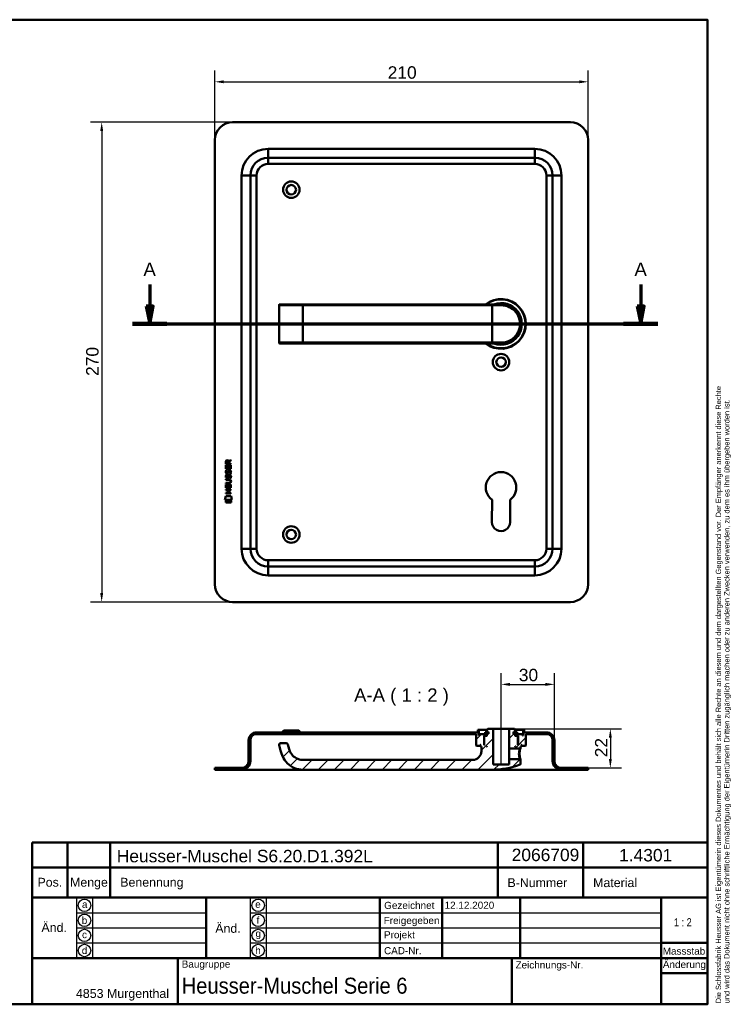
# Model space of a CAD drawing. Header units: millimetres. Extents: x 20 to 833, y 20 to 574.
# Tile 3 of 3: x 433 to 833, y 20 to 574. Entities that reach past the tile are written whole.
import ezdxf
from ezdxf.enums import TextEntityAlignment as Align

# ---------------------------------------------------------------- set-up
doc = ezdxf.new("R2010")
doc.units = ezdxf.units.MM
doc.header["$LTSCALE"] = 2
for name, color, linetype, lineweight in [('Bemaßungen(DIN)', 7, 'Continuous', 25), ('Mittellinie(DIN)', 7, 'Continuous', 25), ('Schnittansichtslinien(DIN)', 7, 'Continuous', 70), ('Sichtbare Kanten(DIN)', 7, 'Continuous', 50), ('Sichtbare tangentiale Kanten(DIN)', 7, 'Continuous', 50), ('Skizziergeometrie(DIN)', 7, 'Continuous', 50), ('Skizzierlinie(DIN)', 7, 'Continuous', 25), ('Symbole(DIN)', 7, 'Continuous', 25)]:
    doc.layers.add(name, color=color, linetype=linetype, lineweight=lineweight)
doc.layers.add('Schraffur', color=179, linetype='Continuous', lineweight=9, true_color=0x1e1e47)
doc.styles.add('Aktuell-DIN', font='arial.ttf')
doc.styles.add('Aktuell-DINGroßer Text', font='arial.ttf')
doc.styles.add('STANDARD-DIN~0', font='arial.ttf')
doc.styles.add('Textstil10', font='arial.ttf')
doc.styles.add('Textstil41', font='arial.ttf', dxfattribs={"width": 0.8})
doc.styles.add('Textstil83', font='arial.ttf', dxfattribs={"width": 0.8})
doc.dimstyles.new('CAD-LAN', dxfattribs={"dimscale": 2, "dimtxt": 3.5, "dimasz": 2.5, "dimexe": 3.175, "dimexo": 0, "dimgap": 0.8, "dimtad": 1, "dimrnd": 1e-08, "dimtxsty": 'STANDARD-DIN~0', "dimcen": 0.09, "dimdle": 10, "dimclrd": 250, "dimclre": 250, "dimclrt": 250, "dimadec": 0, "dimazin": 2, "dimtfac": 1, "dimtmove": 0, "dimatfit": 3, "dimfxl": 1, "dimtolj": 1, "dimtzin": 0, "dimlwd": 25, "dimlwe": 25, "dimarcsym": 0})

# ---------------------------------------------------------------- blocks, each defined once
blk = doc.blocks.new('Ränder Standardrahmen')
at = {"layer": 'Skizziergeometrie(DIN)', "flags": 128}
blk.add_lwpolyline([(10, 10), (10, 287), (410, 287), (410, 10), (10, 10)], dxfattribs=at)
blk = doc.blocks.new('Schriftfelder Heusser')
at = {"layer": 'Skizziergeometrie(DIN)'}
for p, q in [((101, 229.92), (101, 236.92)), ((101, 236.92), (291, 236.92)), ((111, 229.92), (111, 236.92)), ((123, 229.92), (123, 236.92)), ((232, 229.92), (232, 236.92)), ((256, 229.92), (256, 236.92)), ((291, 236.92), (291, 229.92)), ((101, 191.42), (101, 229.92)), ((101, 229.92), (291, 229.92)), ((111, 229.92), (111, 221.42)), ((123, 229.92), (123, 221.42)), ((232, 229.92), (232, 221.42)), ((256, 229.92), (256, 221.42)), ((291, 229.92), (291, 191.42)), ((101, 221.42), (291, 221.42)), ((150, 221.42), (150, 204.42)), ((198.85, 221.42), (198.85, 204.42)), ((216.35, 221.42), (216.35, 204.42)), ((238.35, 221.42), (238.35, 204.42)), ((278, 221.42), (278, 191.42)), ((278, 208.67), (291, 208.67)), ((101, 204.42), (291, 204.42)), ((142, 204.42), (142, 191.42)), ((236, 204.42), (236, 191.42)), ((278, 200.17), (291, 200.17)), ((291, 191.42), (101, 191.42))]:
    blk.add_line(p, q, dxfattribs=at)
at = {"layer": 'Skizzierlinie(DIN)'}
for p, q in [((113.5, 221.42), (113.5, 204.42)), ((118, 221.42), (118, 204.42)), ((162.35, 221.42), (162.35, 204.42)), ((166.85, 221.42), (166.85, 204.42)), ((113.5, 217.17), (150, 217.17)), ((162.35, 217.17), (278, 217.17)), ((113.5, 212.92), (150, 212.92)), ((162.35, 212.92), (278, 212.92)), ((113.5, 208.67), (150, 208.67)), ((162.35, 208.67), (278, 208.67))]:
    blk.add_line(p, q, dxfattribs=at)
for centre in [(115.75, 219.25), (164.6, 219.25), (115.75, 215.04), (164.6, 215.04), (115.75, 210.79), (164.6, 210.79), (115.75, 206.54), (164.6, 206.54)]:
    blk.add_circle(centre, 1.75, dxfattribs=at)
at = {"layer": 'Symbole(DIN)', "color": 7, "insert": (293.33, 191.7), "char_height": 1.5, "width": 182.3003, "attachment_point": 1, "rotation": 90, "line_spacing_factor": 0.944221, "style": 'Aktuell-DIN'}
blk.add_mtext('\\fArial|b0|i0;\\H1.5000;Die Schlossfabrik Heusser AG ist Eigentümerin dieses Dokumentes und behält sich alle Rechte an diesem und dem dargestellten Gegenstand vor. Der Empfänger anerkennt diese Rechte\\Pund wird das Dokument nicht ohne schriftliche Ermächtigung der Eigentümerin Dritten zugänglich machen oder zu anderen Zwecken verwenden, zu dem es ihm übergeben worden ist.\\P ', dxfattribs=at)
at = {"layer": 'Symbole(DIN)', "color": 179, "true_color": 0x262659, "style": 'Aktuell-DIN'}
for s, insert, char_height, attachment_point in [('B-Nummer', (234.74, 225.62), 2.489, 4), ('Material', (265.02, 225.62), 2.489, 5), ('Pos.', (106, 227), 2.489, 2), ('Menge', (117, 227), 2.489, 2), ('Benennung', (125.81, 225.38), 2.489, 4), ('\\fArial|b0|i0;a', (115.81, 219.53), 2, 5), ('\\fArial|b0|i0;e', (164.54, 219.53), 2, 5), ('\\fArial|b0|i0;Gezeichnet', (200.05, 219.23), 2, 4), ('\\fArial|b0|i0;b', (115.75, 215), 2, 5), ('\\fArial|b0|i0;f', (164.55, 215.06), 2, 5), ('\\fArial|b0|i0;Freigegeben', (199.92, 216), 2, 1), ('\\fArial|b0|i0;c', (115.75, 211.01), 2, 5), ('\\fArial|b0|i0;g', (164.63, 211.05), 2, 5), ('\\fArial|b0|i0;Projekt', (200, 211.98), 2, 1), ('\\fArial|b0|i0;d', (115.76, 206.55), 2, 5), ('\\fArial|b0|i0;h', (164.55, 206.57), 2, 5), ('\\fArial|b0|i0;CAD-Nr.', (200, 207.5), 2, 1), ('\\fArial|b0|i0;\\H2.0000;Massstab', (284.39, 206.37), 2, 5), ('\\fArial|b0|i0;\\H2.0000;Baugruppe', (143.1, 203.73), 2, 1), ('\\fArial|b0|i0;Zeichnungs-Nr.', (237, 203.5), 2, 1), ('\\fArial|b0|i0;\\H2.5000;4853 Murgenthal', (113.33, 192.46), 2.5, 7)]:
    blk.add_mtext(s, dxfattribs=dict(at, insert=insert, char_height=char_height, attachment_point=attachment_point))
at = {"layer": 'Symbole(DIN)', "color": 179, "true_color": 0x262659, "attachment_point": 5, "style": 'Aktuell-DIN'}
for s, insert, char_height, width in [('Änd.', (107.21, 213), 2.489, 12.3494), ('Änd.', (156.12, 212.76), 2.489, 12.3494), ('\\fArial|b0|i0;Änderung', (284.51, 202.33), 2, 12.1143)]:
    blk.add_mtext(s, dxfattribs=dict(at, insert=insert, char_height=char_height, width=width))
at = {"layer": 'Symbole(DIN)', "color": 7, "insert": (143.1, 196.62), "char_height": 4.5, "width": 90.18, "attachment_point": 4, "style": 'Aktuell-DIN'}
blk.add_mtext('\\fArial|b0|i0;\\W0.90;\\H4.5000;Heusser-Muschel Serie 6', dxfattribs=at)
at = {"layer": 'Symbole(DIN)', "color": 179, "true_color": 0x262659, "style": 'Textstil10'}
blk.add_attdef('ERSTELLUNGSDATUM_001', (217.04, 218.29), '', height=2, dxfattribs=at)
at = {"layer": 'Symbole(DIN)', "color": 179, "true_color": 0x262659}
for tag, height, style, p in [('AUTOR', 2.49, 'Aktuell-DIN', (240.03, 219.26)), ('KONTROLLDATUM', 2, 'Textstil10', (217.42, 215.04)), ('KONTROLLIERT_VON', 2, 'Textstil10', (239.98, 215.05))]:
    blk.add_attdef(tag, text='', height=height, dxfattribs=dict(at, style=style)).set_placement(p, align=Align.MIDDLE_LEFT)
at = {"layer": 'Symbole(DIN)', "color": 7, "style": 'Textstil83', "width": 0.8}
blk.add_attdef('Anfänglicher_Ansichtsmaßstab_001', (281.57, 213.34), '', height=2.3, dxfattribs=at)
at = {"layer": 'Symbole(DIN)', "color": 179, "true_color": 0x262659, "style": 'Textstil10'}
blk.add_attdef('PROJEKT', text='', height=2, dxfattribs=at).set_placement((217.77, 209.72), align=Align.BOTTOM_LEFT)
at = {"layer": 'Symbole(DIN)', "color": 7, "style": 'Textstil41', "width": 0.8}
blk.add_attdef('STATUS', text='', height=5, dxfattribs=at).set_placement((284.53, 195.86), align=Align.MIDDLE_CENTER)
blk = doc.blocks.new('*D20')
at = {"layer": 'Bemaßungen(DIN)', "color": 250, "linetype": 'Continuous', "lineweight": 25, "true_color": 0x3f3f3f, "transparency": 16777216}
for p, q in [((542.85, 506.34), (542.85, 545.39)), ((752.85, 506.34), (752.85, 545.39)), ((547.85, 539.04), (747.85, 539.04))]:
    blk.add_line(p, q, dxfattribs=at)
at = {"layer": 'Bemaßungen(DIN)', "color": 250, "linetype": 'Continuous', "true_color": 0x3f3f3f, "transparency": 16777216}
for points in [[(547.85, 539.88), (547.85, 538.21), (542.85, 539.04)], [(747.85, 539.88), (747.85, 538.21), (752.85, 539.04)]]:
    blk.add_solid(points, dxfattribs=at)
at = {"layer": 'Defpoints', "color": 0, "linetype": 'Continuous', "transparency": 16777216}
for p in [(752.85, 539.04), (542.85, 506.34), (752.85, 506.34)]:
    blk.add_point(p, dxfattribs=at)
at = {"layer": 'Bemaßungen(DIN)', "color": 250, "linetype": 'Continuous', "lineweight": 25, "true_color": 0x3f3f3f, "transparency": 16777216, "insert": (640.07, 547.79), "char_height": 7, "attachment_point": 1, "style": 'STANDARD-DIN~0'}
blk.add_mtext('\\A1;210', dxfattribs=at)
blk = doc.blocks.new('*D21')
at = {"layer": 'Bemaßungen(DIN)', "color": 250, "linetype": 'Continuous', "lineweight": 25, "true_color": 0x3f3f3f, "transparency": 16777216}
for p, q in [((552.85, 516.34), (472.81, 516.34)), ((479.16, 511.34), (479.16, 251.34)), ((552.85, 246.34), (472.81, 246.34))]:
    blk.add_line(p, q, dxfattribs=at)
at = {"layer": 'Bemaßungen(DIN)', "color": 250, "linetype": 'Continuous', "true_color": 0x3f3f3f, "transparency": 16777216}
for points in [[(478.32, 511.34), (479.99, 511.34), (479.16, 516.34)], [(478.32, 251.34), (479.99, 251.34), (479.16, 246.34)]]:
    blk.add_solid(points, dxfattribs=at)
at = {"layer": 'Defpoints', "color": 0, "linetype": 'Continuous', "transparency": 16777216}
for p in [(552.85, 516.34), (479.16, 246.34), (552.85, 246.34)]:
    blk.add_point(p, dxfattribs=at)
at = {"layer": 'Bemaßungen(DIN)', "color": 250, "linetype": 'Continuous', "lineweight": 25, "true_color": 0x3f3f3f, "transparency": 16777216, "insert": (470.41, 373.56), "char_height": 7, "attachment_point": 1, "rotation": 90, "style": 'STANDARD-DIN~0'}
blk.add_mtext('\\A1;270', dxfattribs=at)
blk = doc.blocks.new('2DTransSchnitt0')
at = {"layer": 'Schnittansichtslinien(DIN)', "linetype": 'Continuous'}
for p, q in [((253.08, 212.54), (253.08, 206.42)), ((391.21, 212.54), (391.21, 206.42)), ((252.08, 206.42), (253.08, 201.42)), ((254.08, 206.42), (252.08, 206.42)), ((253.08, 206.42), (253.08, 201.42)), ((253.08, 201.42), (254.08, 206.42)), ((390.21, 206.42), (391.21, 201.42)), ((392.21, 206.42), (390.21, 206.42)), ((391.21, 206.42), (391.21, 201.42)), ((391.21, 201.42), (392.21, 206.42)), ((248.21, 201.42), (396.08, 201.42))]:
    blk.add_line(p, q, dxfattribs=at)
at = {"layer": 'Schnittansichtslinien(DIN)', "linetype": 'Continuous', "lineweight": 140}
for p, q in [((248.21, 201.42), (257.95, 201.42)), ((386.34, 201.42), (396.08, 201.42))]:
    blk.add_line(p, q, dxfattribs=at)
at = {"layer": 'Schnittansichtslinien(DIN)', "linetype": 'Continuous', "flags": 128}
for points in [[(252.08, 206.42), (253.08, 201.42), (254.08, 206.42), (252.08, 206.42)], [(390.21, 206.42), (391.21, 201.42), (392.21, 206.42), (390.21, 206.42)]]:
    blk.add_lwpolyline(points, dxfattribs=at)
at = {"layer": 'Schnittansichtslinien(DIN)'}
for points in [[(252.08, 206.42), (253.08, 201.42), (254.08, 206.42), (252.08, 206.42)], [(390.21, 206.42), (391.21, 201.42), (392.21, 206.42), (390.21, 206.42)]]:
    blk.add_solid(points, dxfattribs=at)
at = {"layer": 'Schnittansichtslinien(DIN)', "char_height": 3.73, "attachment_point": 7, "style": 'Aktuell-DINGroßer Text'}
for insert in [(251.33, 214.92), (389.46, 214.92)]:
    blk.add_mtext('A', dxfattribs=dict(at, insert=insert))
blk = doc.blocks.new('*D23')
at = {"layer": 'Bemaßungen(DIN)', "color": 250, "linetype": 'Continuous', "lineweight": 25, "true_color": 0x3f3f3f, "transparency": 16777216}
for p, q in [((711.35, 175.02), (771.7, 175.02)), ((765.35, 170.02), (765.35, 158.02)), ((752.85, 153.02), (771.7, 153.02))]:
    blk.add_line(p, q, dxfattribs=at)
at = {"layer": 'Bemaßungen(DIN)', "color": 250, "linetype": 'Continuous', "true_color": 0x3f3f3f, "transparency": 16777216}
for points in [[(764.52, 170.02), (766.19, 170.02), (765.35, 175.02)], [(764.52, 158.02), (766.19, 158.02), (765.35, 153.02)]]:
    blk.add_solid(points, dxfattribs=at)
at = {"layer": 'Defpoints', "color": 0, "linetype": 'Continuous', "transparency": 16777216}
for p in [(711.35, 175.02), (752.85, 153.02), (765.35, 153.02)]:
    blk.add_point(p, dxfattribs=at)
at = {"layer": 'Bemaßungen(DIN)', "color": 250, "linetype": 'Continuous', "lineweight": 25, "true_color": 0x3f3f3f, "transparency": 16777216, "insert": (756.72, 158.98), "char_height": 7, "attachment_point": 1, "rotation": 90, "style": 'STANDARD-DIN~0'}
blk.add_mtext('\\A1;22', dxfattribs=at)
blk = doc.blocks.new('*D24')
at = {"layer": 'Bemaßungen(DIN)', "color": 250, "linetype": 'Continuous', "lineweight": 25, "true_color": 0x3f3f3f, "transparency": 16777216}
for p, q in [((703.85, 180.02), (703.85, 206.37)), ((733.85, 168.52), (733.85, 206.37)), ((708.85, 200.02), (728.85, 200.02))]:
    blk.add_line(p, q, dxfattribs=at)
at = {"layer": 'Bemaßungen(DIN)', "color": 250, "linetype": 'Continuous', "true_color": 0x3f3f3f, "transparency": 16777216}
for points in [[(708.85, 200.85), (708.85, 199.18), (703.85, 200.02)], [(728.85, 200.85), (728.85, 199.18), (733.85, 200.02)]]:
    blk.add_solid(points, dxfattribs=at)
at = {"layer": 'Defpoints', "color": 0, "linetype": 'Continuous', "transparency": 16777216}
for p in [(733.85, 200.02), (703.85, 180.02), (733.85, 168.52)]:
    blk.add_point(p, dxfattribs=at)
at = {"layer": 'Bemaßungen(DIN)', "color": 250, "linetype": 'Continuous', "lineweight": 25, "true_color": 0x3f3f3f, "transparency": 16777216, "insert": (713.85, 208.77), "char_height": 7, "attachment_point": 1, "style": 'STANDARD-DIN~0'}
blk.add_mtext('\\A1;30', dxfattribs=at)

msp = doc.modelspace()

# ---------------------------------------------------------------- hatches: boundary and pattern name
at = {"layer": 'Schraffur'}
h = msp.add_hatch(dxfattribs=at)
h.set_pattern_fill('ANSI31', color=256, scale=50.8, style=0)
h.set_pattern_definition([(45, (0, 0), (-4.49013, 4.49013), [])])
edge = h.paths.add_edge_path()
edge.add_spline(control_points=[(714.48, 164.017), (714.541, 164.079), (714.603, 164.139), (714.727, 164.26), (714.79, 164.32), (714.853, 164.381)], knot_values=[-0.0519781, -0.0519781, -0.0519781, -0.0519781, -0.0260545, -0.0260545, 0, 0, 0, 0], degree=3, periodic=0)
edge.add_line((714.853, 164.381), (714.853, 165.017))
edge.add_line((714.853, 165.017), (715.153, 165.017))
edge.add_line((715.153, 165.017), (715.353, 165.217))
edge.add_line((715.353, 165.217), (715.353, 165.817))
edge.add_line((715.353, 165.817), (715.153, 166.017))
edge.add_line((715.153, 166.017), (715.453, 166.017))
edge.add_line((715.453, 166.017), (715.453, 165.517))
edge.add_line((715.453, 165.517), (715.553, 165.417))
edge.add_line((715.553, 165.417), (717.653, 165.417))
edge.add_line((717.653, 165.417), (717.853, 165.617))
edge.add_line((717.853, 165.617), (717.853, 172.017))
edge.add_line((717.853, 172.017), (729.353, 172.017))
edge.add_ellipse((729.353, 168.517), major_axis=(0, 3.5), ratio=1, start_angle=270, end_angle=360, ccw=False)
edge.add_line((732.853, 168.517), (732.853, 157.017))
edge.add_ellipse((737.853, 157.017), major_axis=(-5, 0), ratio=1, start_angle=0, end_angle=90)
edge.add_line((737.853, 152.017), (752.853, 152.017))
edge.add_line((752.853, 152.017), (752.853, 153.017))
edge.add_line((752.853, 153.017), (737.853, 153.017))
edge.add_ellipse((737.853, 157.017), major_axis=(0, -4), ratio=1, start_angle=270, end_angle=360, ccw=False)
edge.add_line((733.853, 157.017), (733.853, 168.517))
edge.add_ellipse((729.353, 168.517), major_axis=(4.5, 0), ratio=1, start_angle=0, end_angle=90)
edge.add_line((729.353, 173.017), (716.853, 173.017))
edge.add_line((716.853, 173.017), (716.853, 174.517))
edge.add_line((716.853, 174.517), (716.353, 174.517))
edge.add_line((716.353, 174.517), (716.353, 171.217))
edge.add_line((716.353, 171.217), (715.853, 171.217))
edge.add_line((715.853, 171.217), (715.853, 172.017))
edge.add_line((715.853, 172.017), (712.853, 172.017))
edge.add_line((712.853, 172.017), (712.853, 171.217))
edge.add_line((712.853, 171.217), (713.603, 171.217))
edge.add_line((713.603, 171.217), (713.403, 171.017))
edge.add_line((713.403, 171.017), (713.403, 166.217))
edge.add_line((713.403, 166.217), (713.603, 166.017))
edge.add_line((713.603, 166.017), (713.353, 166.017))
edge.add_line((713.353, 166.017), (713.353, 170.817))
edge.add_line((713.353, 170.817), (713.153, 171.017))
edge.add_line((713.153, 171.017), (712.053, 171.017))
edge.add_line((712.053, 171.017), (711.853, 170.817))
edge.add_line((711.853, 170.817), (711.853, 172.217))
edge.add_line((711.853, 172.217), (712.869, 172.217))
edge.add_line((712.869, 172.217), (712.869, 173.117))
edge.add_line((712.869, 173.117), (711.367, 173.117))
edge.add_line((711.367, 173.117), (711.367, 172.217))
edge.add_line((711.367, 172.217), (710.953, 172.217))
edge.add_line((710.953, 172.217), (710.953, 173.317))
edge.add_line((710.953, 173.317), (711.853, 173.317))
edge.add_line((711.853, 173.317), (711.853, 174.517))
edge.add_line((711.853, 174.517), (711.353, 175.017))
edge.add_line((711.353, 175.017), (708.353, 175.017))
edge.add_line((708.353, 175.017), (708.353, 164.017))
edge.add_line((708.353, 164.017), (714.48, 164.017))
h.paths.add_polyline_path([(712.053, 165.017), (711.853, 165.017), (711.853, 165.217)], flags=0)
edge = h.paths.add_edge_path()
edge.add_spline(control_points=[(714.853, 157.653), (714.79, 157.714), (714.728, 157.774), (714.603, 157.895), (714.541, 157.955), (714.481, 158.017)], knot_values=[-0.0521166, -0.0521166, -0.0521166, -0.0521166, -0.0260583, -0.0260583, -0.0000782, -0.0000782, -0.0000782, -0.0000782], degree=3, periodic=0)
edge.add_line((714.481, 158.017), (708.353, 158.017))
edge.add_line((708.353, 158.017), (708.353, 155.017))
edge.add_line((708.353, 155.017), (699.353, 155.017))
edge.add_line((699.353, 155.017), (699.353, 175.017))
edge.add_line((699.353, 175.017), (696.353, 175.017))
edge.add_line((696.353, 175.017), (695.853, 174.517))
edge.add_line((695.853, 174.517), (695.853, 173.317))
edge.add_line((695.853, 173.317), (696.753, 173.317))
edge.add_line((696.753, 173.317), (696.753, 172.217))
edge.add_line((696.753, 172.217), (696.338, 172.217))
edge.add_line((696.338, 172.217), (696.338, 173.117))
edge.add_line((696.338, 173.117), (694.836, 173.117))
edge.add_line((694.836, 173.117), (694.836, 172.217))
edge.add_line((694.836, 172.217), (695.853, 172.217))
edge.add_line((695.853, 172.217), (695.853, 170.817))
edge.add_line((695.853, 170.817), (695.653, 171.017))
edge.add_line((695.653, 171.017), (694.553, 171.017))
edge.add_line((694.553, 171.017), (694.353, 170.817))
edge.add_line((694.353, 170.817), (694.353, 166.017))
edge.add_line((694.353, 166.017), (694.103, 166.017))
edge.add_line((694.103, 166.017), (694.303, 166.217))
edge.add_line((694.303, 166.217), (694.303, 171.017))
edge.add_line((694.303, 171.017), (694.103, 171.217))
edge.add_line((694.103, 171.217), (694.853, 171.217))
edge.add_line((694.853, 171.217), (694.853, 172.017))
edge.add_line((694.853, 172.017), (691.853, 172.017))
edge.add_line((691.853, 172.017), (691.853, 171.217))
edge.add_line((691.853, 171.217), (691.353, 171.217))
edge.add_line((691.353, 171.217), (691.353, 174.517))
edge.add_line((691.353, 174.517), (690.853, 174.517))
edge.add_line((690.853, 174.517), (690.853, 173.017))
edge.add_line((690.853, 173.017), (566.353, 173.017))
edge.add_ellipse((566.353, 168.517), major_axis=(0, 4.5), ratio=1, start_angle=0, end_angle=90)
edge.add_line((561.853, 168.517), (561.853, 157.017))
edge.add_ellipse((557.853, 157.017), major_axis=(4, 0), ratio=1, start_angle=270, end_angle=360, ccw=False)
edge.add_line((557.853, 153.017), (542.853, 153.017))
edge.add_line((542.853, 153.017), (542.853, 152.017))
edge.add_line((542.853, 152.017), (557.853, 152.017))
edge.add_ellipse((557.853, 157.017), major_axis=(0, -5), ratio=1, start_angle=0, end_angle=90)
edge.add_line((562.853, 157.017), (562.853, 168.517))
edge.add_ellipse((566.353, 168.517), major_axis=(-3.5, 0), ratio=1, start_angle=270, end_angle=360, ccw=False)
edge.add_line((566.353, 172.017), (689.853, 172.017))
edge.add_line((689.853, 172.017), (689.853, 165.617))
edge.add_line((689.853, 165.617), (690.053, 165.417))
edge.add_line((690.053, 165.417), (692.153, 165.417))
edge.add_line((692.153, 165.417), (692.253, 165.517))
edge.add_line((692.253, 165.517), (692.253, 166.017))
edge.add_line((692.253, 166.017), (692.553, 166.017))
edge.add_line((692.553, 166.017), (692.353, 165.817))
edge.add_line((692.353, 165.817), (692.353, 165.217))
edge.add_line((692.353, 165.217), (692.553, 165.017))
edge.add_line((692.553, 165.017), (692.853, 165.017))
edge.add_line((692.853, 165.017), (692.853, 162.517))
edge.add_ellipse((687.853, 162.517), major_axis=(5, 0), ratio=1, start_angle=270, end_angle=360, ccw=False)
edge.add_line((687.853, 157.517), (592.353, 157.517))
edge.add_spline(control_points=[(592.353, 157.517), (591.54, 157.517), (590.726, 157.654), (589.402, 158.089), (588.616, 158.409), (586.918, 159.634), (586.184, 160.415), (584.729, 162.727), (584.404, 164.24), (583.933, 166.246)], knot_values=[-1.922427, -1.922427, -1.922427, -1.922427, -1.3852973, -1.3852973, -1.0019081, -1.0019081, -0.6180262, -0.6180262, 0, 0, 0, 0], degree=3, periodic=0)
edge.add_ellipse((582.959, 166.017), major_axis=(0.974, 0.229), ratio=1, start_angle=0, end_angle=76.78481)
edge.add_line((582.959, 167.017), (579.959, 167.017))
edge.add_ellipse((579.959, 166.017), major_axis=(0, 1), ratio=1, start_angle=0, end_angle=106)
edge.add_spline(control_points=[(578.998, 165.742), (580.45, 160.678), (580.486, 160.468), (581.462, 158.209), (582.349, 156.812), (584.604, 154.618), (585.942, 153.618), (589.188, 152.326), (590.769, 152.017), (592.353, 152.017)], knot_values=[-2.318059, -2.318059, -2.318059, -2.318059, -1.8086023, -1.8086023, -1.0480104, -1.0480104, -0.4749296, -0.4749296, 0, 0, 0, 0], degree=3, periodic=0)
edge.add_line((592.353, 152.017), (698.853, 152.017))
edge.add_ellipse((698.853, 196.184), major_axis=(0, -44.167), ratio=1, start_angle=0, end_angle=20.78793)
edge.add_spline(control_points=[(714.528, 154.893), (714.562, 154.905), (714.595, 154.922), (714.657, 154.963), (714.685, 154.986), (714.767, 155.071), (714.798, 155.131), (714.839, 155.235), (714.851, 155.297), (714.853, 155.359)], knot_values=[-0.0467748, -0.0467748, -0.0467748, -0.0467748, -0.0401013, -0.0401013, -0.0334375, -0.0334375, -0.0186427, -0.0186427, -0.0000004, -0.0000004, -0.0000004, -0.0000004], degree=3, periodic=0)
edge.add_line((714.853, 155.359), (714.853, 157.653))
h.paths.add_polyline_path([(695.853, 165.017), (695.653, 165.017), (695.853, 165.217)], flags=0)

# ---------------------------------------------------------------- linework, layer by layer
at = {"layer": 'Mittellinie(DIN)', "linetype": 'Continuous'}
msp.add_line((703.853, 154.517), (703.853, 180.017), dxfattribs=at)
at = {"layer": 'Sichtbare Kanten(DIN)'}
for p, q in [((742.853, 516.339), (552.853, 516.339)), ((542.853, 506.339), (542.853, 256.339)), ((752.853, 256.339), (752.853, 506.339)), ((722.853, 496.339), (572.853, 496.339)), ((562.853, 486.339), (562.853, 276.339)), ((732.853, 276.339), (732.853, 486.339)), ((578.959, 413.339), (578.959, 392.339)), ((579.459, 413.839), (579.478, 413.839)), ((592.353, 413.839), (579.478, 413.839)), ((698.853, 413.839), (592.353, 413.839)), ((698.853, 413.839), (703.853, 413.839)), ((579.478, 391.839), (579.459, 391.839)), ((579.478, 391.839), (592.353, 391.839)), ((592.353, 391.839), (698.853, 391.839)), ((703.853, 391.839), (698.853, 391.839)), ((704.469, 391.857), (704.469, 391.857)), ((549.031, 321.257), (549.033, 323.261)), ((549.033, 323.261), (549.381, 323.26)), ((549.034, 323.987), (549.036, 325.3)), ((551.892, 323.984), (549.034, 323.987)), ((549.381, 323.26), (549.38, 321.633)), ((549.38, 321.633), (550.275, 321.633)), ((549.384, 325.256), (549.384, 324.368)), ((549.384, 324.368), (550.401, 324.367)), ((550.275, 321.633), (550.276, 323.079)), ((550.276, 323.079), (550.624, 323.079)), ((550.401, 324.367), (550.402, 325.255)), ((550.624, 323.079), (550.623, 321.632)), ((550.623, 321.632), (551.542, 321.632)), ((550.699, 325.616), (551.894, 326.406)), ((551.894, 325.972), (550.751, 325.217)), ((550.751, 325.217), (550.751, 324.367)), ((550.751, 324.367), (551.892, 324.366)), ((551.542, 321.632), (551.543, 323.279)), ((551.543, 323.279), (551.892, 323.278)), ((551.892, 323.278), (551.89, 321.254)), ((551.892, 324.366), (551.892, 323.984)), ((551.894, 326.406), (551.894, 325.972)), ((551.89, 321.254), (549.031, 321.257)), ((549.201, 317.936), (549.54, 317.836)), ((549.203, 320.483), (549.542, 320.382)), ((549.398, 316.605), (549.405, 316.587)), ((549.4, 319.151), (549.407, 319.134)), ((550.081, 316.507), (550.092, 316.524)), ((550.083, 319.053), (550.094, 319.07)), ((551.13, 317.633), (551.118, 317.633)), ((551.132, 320.18), (551.12, 320.18)), ((549.023, 310.519), (549.024, 312.523)), ((551.881, 310.517), (549.023, 310.519)), ((549.024, 312.523), (549.373, 312.523)), ((549.025, 313.471), (550.695, 313.47)), ((549.025, 313.094), (549.025, 313.471)), ((550.671, 313.093), (549.025, 313.094)), ((549.026, 315.029), (549.027, 315.406)), ((550.696, 315.028), (549.026, 315.029)), ((549.027, 315.406), (550.672, 315.405)), ((549.373, 312.523), (549.372, 310.896)), ((549.372, 310.896), (550.266, 310.895)), ((550.266, 310.895), (550.267, 312.342)), ((550.267, 312.342), (550.616, 312.342)), ((550.616, 312.342), (550.615, 310.895)), ((550.615, 310.895), (551.533, 310.894)), ((551.533, 310.894), (551.535, 312.541)), ((551.535, 312.541), (551.883, 312.541)), ((551.576, 314.243), (551.576, 314.252)), ((551.883, 312.541), (551.881, 310.517)), ((548.488, 303.837), (548.947, 305.969)), ((548.947, 305.969), (551.953, 305.967)), ((549.019, 307.414), (549.019, 307.791)), ((549.019, 307.791), (550.262, 307.79)), ((551.878, 307.411), (549.019, 307.414)), ((549.021, 309.348), (549.021, 309.725)), ((549.021, 309.725), (551.88, 309.723)), ((550.264, 309.347), (549.021, 309.348)), ((550.262, 307.79), (550.264, 309.347)), ((550.62, 309.347), (550.619, 307.789)), ((550.619, 307.789), (551.878, 307.788)), ((551.879, 309.346), (550.62, 309.347)), ((551.878, 307.788), (551.878, 307.411)), ((551.88, 309.723), (551.879, 309.346)), ((551.953, 305.967), (552.403, 303.833)), ((552.403, 303.833), (548.488, 303.837)), ((548.946, 302.409), (548.947, 303.551)), ((551.943, 302.406), (548.946, 302.409)), ((548.947, 303.551), (551.944, 303.548)), ((551.944, 303.548), (551.943, 302.406)), ((698.753, 291.325), (698.773, 303.9)), ((708.91, 303.884), (708.953, 291.334)), ((572.853, 266.339), (722.853, 266.339)), ((552.853, 246.339), (742.853, 246.339)), ((690.853, 173.017), (566.353, 173.017)), ((566.353, 172.017), (689.853, 172.017)), ((581.603, 174.017), (580.603, 173.017)), ((581.603, 174.017), (590.103, 174.017)), ((590.103, 174.017), (591.103, 173.017)), ((689.853, 172.017), (689.853, 165.617)), ((691.353, 174.517), (690.853, 174.517)), ((690.853, 174.517), (690.853, 173.017)), ((691.353, 171.217), (691.353, 174.517)), ((691.353, 174.517), (695.853, 174.517)), ((694.853, 172.017), (691.853, 172.017)), ((691.853, 172.017), (691.853, 171.217)), ((696.338, 173.117), (694.836, 173.117)), ((694.836, 173.117), (694.836, 172.217)), ((694.836, 172.217), (695.853, 172.217)), ((694.853, 171.217), (694.853, 172.017)), ((694.853, 172.017), (695.853, 172.017)), ((696.353, 175.017), (695.853, 174.517)), ((695.853, 174.517), (695.853, 173.317)), ((695.853, 173.317), (696.753, 173.317)), ((695.853, 172.217), (695.853, 170.817)), ((696.338, 172.217), (696.338, 173.117)), ((696.753, 173.117), (696.338, 173.117)), ((696.753, 172.217), (696.338, 172.217)), ((699.353, 175.017), (696.353, 175.017)), ((696.753, 173.317), (696.753, 172.217)), ((699.353, 155.017), (699.353, 175.017)), ((708.353, 175.017), (699.353, 175.017)), ((711.353, 175.017), (708.353, 175.017)), ((708.353, 175.017), (708.353, 164.017)), ((710.953, 172.217), (710.953, 173.317)), ((710.953, 173.317), (711.853, 173.317)), ((711.367, 173.117), (710.953, 173.117)), ((711.367, 172.217), (710.953, 172.217)), ((711.853, 174.517), (711.353, 175.017)), ((712.869, 173.117), (711.367, 173.117)), ((711.367, 173.117), (711.367, 172.217)), ((711.853, 173.317), (711.853, 174.517)), ((711.853, 174.517), (716.353, 174.517)), ((711.853, 170.817), (711.853, 172.217)), ((711.853, 172.217), (712.869, 172.217)), ((711.853, 172.017), (712.853, 172.017)), ((715.853, 172.017), (712.853, 172.017)), ((712.853, 172.017), (712.853, 171.217)), ((712.869, 172.217), (712.869, 173.117)), ((715.853, 171.217), (715.853, 172.017)), ((716.853, 174.517), (716.353, 174.517)), ((716.353, 174.517), (716.353, 171.217)), ((716.853, 173.017), (716.853, 174.517)), ((729.353, 173.017), (716.853, 173.017)), ((717.853, 165.617), (717.853, 172.017)), ((717.853, 172.017), (729.353, 172.017)), ((561.853, 168.517), (561.853, 157.017)), ((562.853, 157.017), (562.853, 168.517)), ((582.959, 167.017), (579.959, 167.017)), ((691.853, 171.217), (691.353, 171.217)), ((694.303, 171.017), (694.103, 171.217)), ((694.103, 171.217), (694.853, 171.217)), ((694.103, 166.017), (694.303, 166.217)), ((694.303, 166.217), (694.303, 171.017)), ((694.303, 171.017), (694.553, 171.017)), ((694.353, 166.217), (694.303, 166.217)), ((694.553, 171.017), (694.353, 170.817)), ((694.353, 170.817), (694.353, 166.017)), ((695.653, 171.017), (694.553, 171.017)), ((695.853, 171.217), (694.853, 171.217)), ((695.853, 170.817), (695.653, 171.017)), ((695.853, 171.017), (695.653, 171.017)), ((712.853, 171.217), (711.853, 171.217)), ((712.053, 171.017), (711.853, 170.817)), ((712.053, 171.017), (711.853, 171.017)), ((713.153, 171.017), (712.053, 171.017)), ((712.853, 171.217), (713.603, 171.217)), ((713.353, 170.817), (713.153, 171.017)), ((713.153, 171.017), (713.403, 171.017)), ((713.353, 166.017), (713.353, 170.817)), ((713.403, 166.217), (713.353, 166.217)), ((713.603, 171.217), (713.403, 171.017)), ((713.403, 171.017), (713.403, 166.217)), ((713.403, 166.217), (713.603, 166.017)), ((716.353, 171.217), (715.853, 171.217)), ((732.853, 168.517), (732.853, 157.017)), ((733.853, 157.017), (733.853, 168.517)), ((689.853, 165.617), (690.053, 165.417)), ((690.053, 165.417), (692.153, 165.417)), ((692.153, 165.417), (692.253, 165.517)), ((692.153, 165.417), (692.353, 165.417)), ((692.253, 165.517), (692.253, 166.017)), ((692.253, 166.017), (692.553, 166.017)), ((692.353, 165.517), (692.253, 165.517)), ((692.553, 166.017), (692.353, 165.817)), ((692.353, 165.817), (692.353, 165.217)), ((692.353, 165.217), (692.553, 165.017)), ((692.553, 165.017), (692.853, 165.017)), ((692.853, 165.017), (692.853, 162.517)), ((694.353, 166.017), (694.103, 166.017)), ((695.653, 165.017), (695.853, 165.217)), ((695.853, 165.017), (695.653, 165.017)), ((695.853, 165.217), (695.853, 165.017)), ((708.353, 164.017), (714.48, 164.017)), ((708.353, 158.017), (708.353, 164.017)), ((711.853, 165.017), (711.853, 165.217)), ((711.853, 165.217), (712.053, 165.017)), ((712.053, 165.017), (711.853, 165.017)), ((713.603, 166.017), (713.353, 166.017)), ((714.479, 164.019), (714.852, 164.381)), ((714.853, 164.381), (714.853, 165.017)), ((714.853, 165.017), (715.153, 165.017)), ((715.353, 165.817), (715.153, 166.017)), ((715.153, 166.017), (715.453, 166.017)), ((715.153, 165.017), (715.353, 165.217)), ((715.353, 165.217), (715.353, 165.817)), ((715.453, 165.517), (715.353, 165.517)), ((715.353, 165.417), (715.553, 165.417)), ((715.453, 166.017), (715.453, 165.517)), ((715.453, 165.517), (715.553, 165.417)), ((715.553, 165.417), (717.653, 165.417)), ((717.653, 165.417), (717.853, 165.617)), ((687.853, 157.517), (592.353, 157.517)), ((714.481, 158.017), (708.353, 158.017)), ((708.353, 158.017), (708.353, 155.017)), ((714.853, 157.653), (714.479, 158.016)), ((714.853, 155.359), (714.853, 157.653)), ((557.853, 153.017), (542.853, 153.017)), ((542.853, 153.017), (542.853, 152.017)), ((542.853, 152.017), (557.853, 152.017)), ((557.853, 152.017), (572.853, 152.017)), ((592.353, 152.017), (572.853, 152.017)), ((592.353, 152.017), (698.853, 152.017)), ((722.853, 152.017), (698.853, 152.017)), ((708.353, 155.017), (699.353, 155.017)), ((722.853, 152.017), (737.853, 152.017)), ((752.853, 153.017), (737.853, 153.017)), ((737.853, 152.017), (752.853, 152.017)), ((752.853, 152.017), (752.853, 153.017))]:
    msp.add_line(p, q, dxfattribs=at)
for centre, radius in [((585.853, 478.339), 4.65), ((585.853, 478.339), 2.65), ((703.853, 381.339), 4.65), ((703.853, 381.339), 2.65), ((585.853, 284.339), 4.65), ((585.853, 284.339), 2.65)]:
    msp.add_circle(centre, radius, dxfattribs=at)
for centre, radius, start, end in [((552.853, 506.339), 10, 90, 180), ((742.853, 506.339), 10, 0, 90), ((572.853, 486.339), 10, 90, 180), ((722.853, 486.339), 10, 0, 90), ((703.853, 402.839), 14, 231.78679, 128.21321), ((703.853, 402.839), 13.8, 232.8542, 127.1458), ((579.459, 413.339), 0.5, 90, 180), ((703.853, 402.839), 11.7, 250.08028, 109.91972), ((703.853, 402.839), 11.6, 251.49137, 108.50863), ((703.853, 402.839), 11.5, 253.04257, 106.95743), ((703.853, 402.839), 11.3, 256.76803, 103.23197), ((579.459, 392.339), 0.5, 180, 270), ((706.084, 392.731), 0.85, 240.5243, 240.67321), ((706.084, 392.731), 0.85, 324.22686, 324.42853), ((716.175, 390.141), 8.678, 163.58627, 163.59762), ((716.176, 390.141), 8.678, 159.58305, 159.58545), ((703.853, 310.839), 8.6, 306.01959, 233.79375), ((703.853, 291.317), 5.1, 179.90875, 0.19467), ((572.853, 276.339), 10, 180, 270), ((722.853, 276.339), 10, 270, 0), ((552.853, 256.339), 10, 180, 270), ((742.853, 256.339), 10, 270, 0), ((566.353, 168.517), 4.5, 90, 180), ((566.353, 168.517), 3.5, 90, 180), ((729.353, 168.517), 4.5, 0, 90), ((729.353, 168.517), 3.5, 0, 90), ((579.959, 166.017), 1, 90, 196), ((582.959, 166.017), 1, 13.21519, 90), ((687.853, 162.517), 5, 270, 0), ((557.853, 157.017), 4, 270, 0), ((557.853, 157.017), 5, 270, 0), ((737.853, 157.017), 5, 180, 270), ((737.853, 157.017), 4, 180, 270), ((698.853, 196.184), 44.167, 270, 290.78793)]:
    msp.add_arc(centre, radius, start, end, dxfattribs=at)
for centre, major_axis, ratio, start_param, end_param in [((550.563, 324.483), (0.976, -1.274), 0.5180415, 2.7627686, 3.7355131), ((549.17, 324.403), (-1.242, -1.64), 0.5994938, 2.7365723, 3.5673799), ((550.749, 319.962), (1.192, 3.54), 0.2215161, 2.8263053, 2.8854462), ((550.666, 322.262), (1.103, 3.296), 0.2312948, 2.8124619, 2.8734213), ((550.151, 317.407), (0.583, 1.012), 0.541605, 2.7569093, 3.2147406), ((550.145, 319.945), (0.574, 1.004), 0.5438409, 2.7534304, 3.2137241), ((550.023, 316.531), (0.098, 0.139), 0.3641716, 4.4844927, 4.7925708), ((550.025, 319.078), (0.098, 0.139), 0.3641716, 4.4844927, 4.7925708), ((550.471, 315.948), (0.838, 1.64), 0.4594521, 5.9760112, 6.497704), ((550.472, 318.493), (0.839, 1.642), 0.4591024, 5.9761877, 6.4975755), ((546.855, 317.775), (4.808, -4.323), 0.3742014, 5.888113, 6.6064523), ((546.851, 310.731), (4.814, 4.313), 0.3742661, 5.9599282, 6.6783921), ((528.143, 334.079), (23.266, -20.361), 0.1371339, 6.127502, 6.402435)]:
    msp.add_ellipse(centre, major_axis=major_axis, ratio=ratio, start_param=start_param, end_param=end_param, dxfattribs=at)
for points, knots in [([(703.853, 391.839), (705.509, 391.839), (707.152, 392.219), (708.625, 392.929), (710.098, 393.638), (711.402, 394.673), (712.427, 395.95), (713.453, 397.226), (714.196, 398.744), (714.57, 400.363), (714.944, 401.981), (714.944, 403.701), (714.57, 405.318), (714.196, 406.935), (713.453, 408.453), (712.428, 409.729), (711.403, 411.005), (710.099, 412.04), (708.626, 412.75), (707.153, 413.459), (705.509, 413.839), (703.853, 413.839)], [-3.3432814, -3.3432814, -3.3432814, -3.3432814, -2.8656698, -2.8656698, -2.8656698, -2.3880581, -2.3880581, -2.3880581, -1.9104465, -1.9104465, -1.9104465, -1.4328349, -1.4328349, -1.4328349, -0.9552233, -0.9552233, -0.9552233, -0.4776116, -0.4776116, -0.4776116, 0, 0, 0, 0]), ([(551.576, 314.252), (551.576, 314.299), (551.574, 314.346), (551.557, 314.481), (551.535, 314.569), (551.461, 314.719), (551.414, 314.781), (551.294, 314.887), (551.223, 314.927), (551.006, 315.01), (550.847, 315.028), (550.696, 315.028)], [0, 0, 0, 0, 0.01400423, 0.01400423, 0.0408947, 0.0408947, 0.06439039, 0.06439039, 0.08887549, 0.08887549, 0.13413559, 0.13413559, 0.13413559, 0.13413559]), ([(592.353, 157.517), (591.54, 157.517), (590.726, 157.654), (589.402, 158.089), (588.616, 158.409), (586.918, 159.634), (586.184, 160.415), (584.729, 162.727), (584.404, 164.24), (583.933, 166.246)], [-1.922427, -1.922427, -1.922427, -1.922427, -1.3852973, -1.3852973, -1.0019081, -1.0019081, -0.6180262, -0.6180262, 0, 0, 0, 0]), ([(578.998, 165.742), (580.45, 160.678), (580.486, 160.468), (581.462, 158.209), (582.349, 156.812), (584.604, 154.618), (585.942, 153.618), (589.188, 152.326), (590.769, 152.017), (592.353, 152.017)], [-2.318059, -2.318059, -2.318059, -2.318059, -1.8086023, -1.8086023, -1.0480104, -1.0480104, -0.4749296, -0.4749296, 0, 0, 0, 0]), ([(714.48, 164.017), (714.481, 164.017), (714.472, 163.992), (714.455, 163.941), (714.385, 163.74), (714.171, 163.131), (714.043, 162.325), (713.978, 161.922), (713.935, 161.471), (713.935, 161.018), (713.934, 160.566), (713.977, 160.114), (714.041, 159.711), (714.169, 158.905), (714.385, 158.295), (714.455, 158.094), (714.473, 158.043), (714.481, 158.017), (714.481, 158.017)], [0.5288126, 0.5288126, 0.5288126, 0.5288126, 0.6043056, 0.6043056, 0.6043056, 0.9064584, 0.9064584, 0.9064584, 1.0575348, 1.0575348, 1.0575348, 1.2086112, 1.2086112, 1.2086112, 1.510764, 1.510764, 1.510764, 1.5865048, 1.5865048, 1.5865048, 1.5865048]), ([(714.853, 157.653), (714.853, 157.653), (714.809, 157.795), (714.419, 158.992), (714.243, 161.018), (714.422, 163.046), (714.809, 164.239), (714.852, 164.381), (714.852, 164.381)], [0.528561, 0.528561, 0.528561, 0.528561, 0.6043056, 0.9064584, 1.0575348, 1.2086112, 1.510764, 1.5862591, 1.5862591, 1.5862591, 1.5862591]), ([(714.528, 154.892), (714.562, 154.905), (714.595, 154.922), (714.657, 154.963), (714.685, 154.986), (714.767, 155.071), (714.798, 155.131), (714.839, 155.235), (714.851, 155.297), (714.85, 155.359)], [-0.046774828, -0.046774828, -0.046774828, -0.046774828, -0.040101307, -0.040101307, -0.03343753, -0.03343753, -0.018642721, -0.018642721, -0.000000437, -0.000000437, -0.000000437, -0.000000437])]:
    msp.add_open_spline(points, degree=3, knots=knots, dxfattribs=at)
for points in [[(549.036, 325.3), (549.05, 325.742), (549.282, 326.204), (549.895, 326.203)], [(550.402, 325.255), (550.402, 325.529), (550.315, 325.854), (549.9, 325.854)], [(549.078, 316.458), (548.987, 316.698), (548.958, 316.932), (549, 317.26)], [(549.08, 319.004), (548.989, 319.245), (548.96, 319.478), (549.002, 319.807)], [(549, 317.26), (549.018, 317.399), (549.059, 317.606), (549.13, 317.779)], [(549.002, 319.807), (549.02, 319.946), (549.061, 320.153), (549.132, 320.326)], [(549.637, 315.997), (549.413, 316.03), (549.184, 316.175), (549.078, 316.458)], [(549.639, 318.544), (549.416, 318.577), (549.186, 318.722), (549.08, 319.004)], [(549.13, 317.779), (549.15, 317.829), (549.201, 317.936), (549.201, 317.936)], [(549.132, 320.326), (549.152, 320.375), (549.203, 320.483), (549.203, 320.483)], [(549.385, 317.371), (549.321, 317.119), (549.315, 316.895), (549.373, 316.679)], [(549.387, 319.918), (549.323, 319.665), (549.317, 319.441), (549.375, 319.225)], [(549.54, 317.836), (549.54, 317.836), (549.42, 317.509), (549.385, 317.371)], [(549.542, 320.382), (549.542, 320.382), (549.422, 320.056), (549.387, 319.918)], [(549.61, 316.374), (549.756, 316.315), (549.945, 316.35), (550.05, 316.465)], [(549.612, 318.921), (549.759, 318.861), (549.947, 318.897), (550.052, 319.011)], [(549.792, 315.984), (549.691, 315.986), (549.67, 315.992), (549.637, 315.997)], [(549.794, 318.531), (549.693, 318.532), (549.672, 318.539), (549.639, 318.544)], [(550.419, 316.349), (550.304, 316.139), (550.109, 315.98), (549.792, 315.984)], [(550.421, 318.895), (550.306, 318.685), (550.111, 318.527), (549.794, 318.531)], [(550.092, 316.524), (550.161, 316.633), (550.218, 316.797), (550.273, 317.042)], [(550.094, 319.07), (550.163, 319.18), (550.22, 319.343), (550.275, 319.588)], [(550.273, 317.042), (550.357, 317.41), (550.459, 317.621), (550.6, 317.789)], [(550.275, 319.588), (550.359, 319.956), (550.461, 320.168), (550.602, 320.335)], [(550.612, 316.892), (550.558, 316.652), (550.495, 316.487), (550.419, 316.349)], [(550.614, 319.438), (550.56, 319.198), (550.497, 319.033), (550.421, 318.895)], [(550.6, 317.789), (550.693, 317.899), (550.823, 317.971), (551.003, 317.995)], [(550.602, 320.335), (550.695, 320.445), (550.825, 320.518), (551.005, 320.542)], [(550.661, 317.09), (550.653, 317.06), (550.613, 316.894), (550.612, 316.892)], [(550.663, 319.637), (550.655, 319.607), (550.615, 319.44), (550.614, 319.438)], [(550.847, 317.515), (550.776, 317.427), (550.716, 317.288), (550.661, 317.09)], [(550.849, 320.062), (550.778, 319.973), (550.718, 319.835), (550.663, 319.637)], [(551.118, 317.633), (550.996, 317.633), (550.921, 317.6), (550.847, 317.515)], [(551.12, 320.18), (550.998, 320.18), (550.923, 320.147), (550.849, 320.062)], [(551.003, 317.995), (551.29, 318.034), (551.573, 317.933), (551.767, 317.617)], [(551.005, 320.542), (551.292, 320.58), (551.575, 320.48), (551.769, 320.163)], [(551.322, 316.05), (551.322, 316.05), (551.477, 316.304), (551.536, 316.589)], [(551.69, 315.964), (551.67, 315.968), (551.322, 316.05), (551.322, 316.05)], [(551.324, 318.597), (551.324, 318.597), (551.479, 318.851), (551.538, 319.136)], [(551.692, 318.51), (551.672, 318.515), (551.324, 318.597), (551.324, 318.597)], [(551.536, 316.589), (551.604, 316.922), (551.604, 317.198), (551.498, 317.395)], [(551.538, 319.136), (551.607, 319.469), (551.606, 319.745), (551.5, 319.942)], [(551.915, 316.682), (551.885, 316.351), (551.727, 316.021), (551.69, 315.964)], [(551.917, 319.228), (551.887, 318.897), (551.729, 318.568), (551.692, 318.51)], [(551.767, 317.617), (551.877, 317.436), (551.931, 317.217), (551.93, 316.948)], [(551.769, 320.163), (551.879, 319.983), (551.933, 319.764), (551.933, 319.494)], [(551.93, 316.948), (551.93, 316.863), (551.924, 316.777), (551.915, 316.682)], [(551.933, 319.494), (551.932, 319.409), (551.926, 319.323), (551.917, 319.228)]]:
    msp.add_open_spline(points, degree=3, dxfattribs=at)
at = {"layer": 'Sichtbare tangentiale Kanten(DIN)'}
for p, q in [((572.853, 501.339), (722.853, 501.339)), ((572.853, 501.339), (572.853, 496.339)), ((722.853, 501.339), (722.853, 496.339)), ((572.853, 492.839), (572.853, 496.339)), ((722.853, 492.839), (722.853, 496.339)), ((722.853, 492.839), (572.853, 492.839)), ((557.853, 276.339), (557.853, 486.339)), ((557.853, 486.339), (562.853, 486.339)), ((566.353, 486.339), (562.853, 486.339)), ((566.353, 486.339), (566.353, 276.339)), ((729.353, 276.339), (729.353, 486.339)), ((729.353, 486.339), (732.853, 486.339)), ((737.853, 486.339), (732.853, 486.339)), ((737.853, 486.339), (737.853, 276.339)), ((578.998, 413.339), (578.959, 413.339)), ((578.998, 392.339), (578.998, 413.339)), ((578.998, 413.339), (592.353, 413.339)), ((592.353, 413.839), (592.353, 413.339)), ((592.353, 413.339), (698.853, 413.339)), ((592.353, 413.339), (592.353, 392.339)), ((698.853, 413.839), (698.853, 413.339)), ((698.853, 413.339), (698.853, 392.339)), ((703.91, 413.339), (698.853, 413.339)), ((578.959, 392.339), (578.998, 392.339)), ((592.353, 392.339), (578.998, 392.339)), ((698.853, 392.339), (592.353, 392.339)), ((592.353, 391.839), (592.353, 392.339)), ((698.853, 392.339), (703.91, 392.339)), ((698.853, 391.839), (698.853, 392.339)), ((557.853, 276.339), (562.853, 276.339)), ((566.353, 276.339), (562.853, 276.339)), ((729.353, 276.339), (732.853, 276.339)), ((737.853, 276.339), (732.853, 276.339)), ((572.853, 269.839), (722.853, 269.839)), ((572.853, 266.339), (572.853, 269.839)), ((572.853, 266.339), (572.853, 261.339)), ((722.853, 269.839), (722.853, 266.339)), ((722.853, 261.339), (722.853, 266.339)), ((722.853, 261.339), (572.853, 261.339))]:
    msp.add_line(p, q, dxfattribs=at)
for centre, radius, start, end in [((572.853, 486.339), 15, 90, 180), ((722.853, 486.339), 15, 0, 90), ((572.853, 486.339), 6.5, 90, 180), ((722.853, 486.339), 6.5, 0, 90), ((572.853, 276.339), 15, 180, 270), ((572.853, 276.339), 6.5, 180, 270), ((722.853, 276.339), 6.5, 270, 0), ((722.853, 276.339), 15, 270, 0)]:
    msp.add_arc(centre, radius, start, end, dxfattribs=at)
for centre, major_axis, ratio, start_param, end_param in [((579.478, 413.339), (0, 0.5), 0.9612617, 0, 1.5707963), ((703.853, 413.339), (0, 0.5), 0.1145038, 4.712389, 6.2831853), ((579.478, 392.339), (0, -0.5), 0.9612617, 4.712389, 6.2831853), ((703.853, 392.339), (0, -0.5), 0.1145038, 0, 1.5707963)]:
    msp.add_ellipse(centre, major_axis=major_axis, ratio=ratio, start_param=start_param, end_param=end_param, dxfattribs=at)
msp.add_open_spline([(703.91, 413.339), (705.509, 413.339), (707.096, 412.975), (708.518, 412.299), (709.94, 411.623), (711.2, 410.634), (712.189, 409.416), (713.179, 408.198), (713.9, 406.75), (714.259, 405.206), (714.619, 403.662), (714.617, 402.02), (714.257, 400.475), (713.897, 398.93), (713.178, 397.481), (712.188, 396.263), (711.199, 395.044), (709.94, 394.056), (708.517, 393.38), (707.095, 392.704), (705.509, 392.339), (703.91, 392.339)], degree=3, knots=[0, 0, 0, 0, 0.4776116, 0.4776116, 0.4776116, 0.9552233, 0.9552233, 0.9552233, 1.4328349, 1.4328349, 1.4328349, 1.9104465, 1.9104465, 1.9104465, 2.3880581, 2.3880581, 2.3880581, 2.8656698, 2.8656698, 2.8656698, 3.3432814, 3.3432814, 3.3432814, 3.3432814], dxfattribs=at)

# ---------------------------------------------------------------- block references
at = {"xscale": 2, "yscale": 2, "zscale": 2}
msp.add_blockref('Ränder Standardrahmen', (0, 0), dxfattribs=at)
msp.add_blockref('Schriftfelder Heusser', (238, -362.833), dxfattribs=at).add_auto_attribs({'ERSTELLUNGSDATUM_001': '12.12.2020', 'Anfänglicher_Ansichtsmaßstab_001': '1 : 2'})
at = {"layer": 'Schnittansichtslinien(DIN)', "xscale": 2, "yscale": 2, "zscale": 2}
msp.add_blockref('2DTransSchnitt0', (0, 0), dxfattribs=at)

# ---------------------------------------------------------------- texts
at = {"layer": 'Symbole(DIN)', "color": 7, "insert": (621.18, 188.017), "char_height": 7.4676, "attachment_point": 7, "style": 'Aktuell-DINGroßer Text'}
msp.add_mtext('A-A ( 1 : 2 )', dxfattribs=at)
at = {"layer": 'Symbole(DIN)', "color": 7, "char_height": 7, "attachment_point": 1, "style": 'Aktuell-DIN'}
for s, insert, width in [('{\\fArial|b0|i0;\\H7.0000;Heusser-Muschel S6.20.D1.392L}', (487.659, 106.906), 144.02821), ('{\\fArial|b0|i0;\\H7.0000;2066709}', (709.83, 107.58), 38.05717), ('{\\fArial|b0|i0;\\H7.0000;1.4301}', (770.274, 107.401), 29.89939)]:
    msp.add_mtext(s, dxfattribs=dict(at, insert=insert, width=width))

# ---------------------------------------------------------------- dimensions: what is measured, and where the dimension line sits
at = {"layer": 'Bemaßungen(DIN)', "color": 250, "linetype": 'Continuous', "lineweight": 25, "true_color": 0x3f3f3f}
for base, p1, p2, angle, picture, middle in [((752.853, 539.044), (542.853, 506.339), (752.853, 506.339), 180, '*D20', (647.853, 539.044)), ((479.158, 246.339), (552.853, 516.339), (552.853, 246.339), 90, '*D21', (479.158, 381.339)), ((765.353, 153.017), (711.353, 175.017), (752.853, 153.017), 90, '*D23', (765.353, 164.017))]:
    dim = msp.add_linear_dim(base=base, p1=p1, p2=p2, angle=angle, dimstyle='CAD-LAN', override={"dimgap": 0.8, "dimdec": 2, "dimtol": 0, "dimlim": 0, "dimtp": 0, "dimtm": 0, "dimtdec": 2, "dimtofl": 0, "dimatfit": 1}, dxfattribs=at)
    dim.commit()
    dim.dimension.update_dxf_attribs({"geometry": picture, "text_midpoint": middle, "dimtype": 160})
dim = msp.add_linear_dim(base=(733.853, 200.017), p1=(703.853, 180.017), p2=(733.853, 168.517), dimstyle='CAD-LAN', override={"dimgap": 0.8, "dimdec": 2, "dimtol": 0, "dimlim": 0, "dimtp": 0, "dimtm": 0, "dimtdec": 2, "dimtofl": 0, "dimatfit": 1}, dxfattribs=at)
dim.commit()
dim.dimension.update_dxf_attribs({"geometry": '*D24', "text_midpoint": (718.853, 200.017), "dimtype": 160})

doc.saveas('drawing.dxf')
